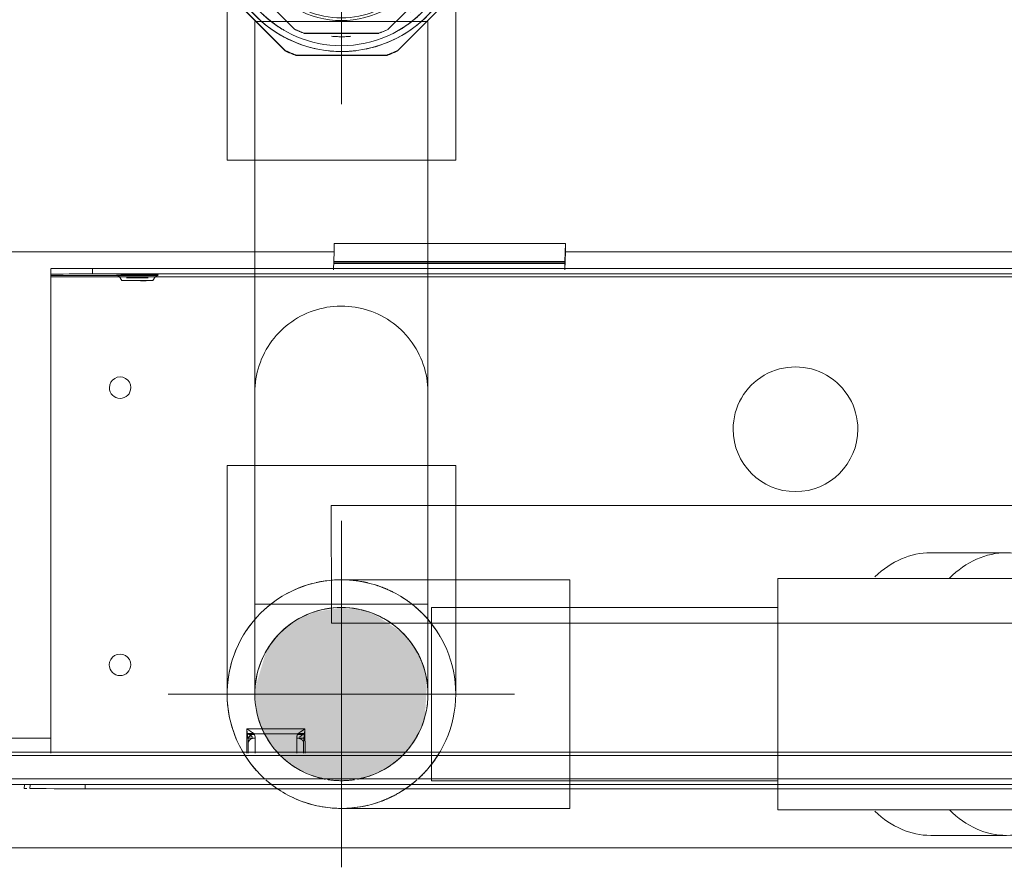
# Model space of a CAD drawing. Header units: millimetres. Extents: x -121 to 87583, y 4737 to 43333.
# Tile 5 of 61: x 41362 to 41504, y 35783 to 35905. Entities that reach past the tile are written whole.
import ezdxf

# ---------------------------------------------------------------- set-up
doc = ezdxf.new("R2010")
doc.units = ezdxf.units.MM
doc.linetypes.add('ADSK_Осевая', pattern=[700, 500, -100, 0, -100])
doc.linetypes.add('ADSK_Скрыто', pattern=[300, 150, -150])
for name, color, linetype, lineweight in [('A-DETL-____-HDLN', 90, 'ADSK_Скрыто', 9), ('G-XREF-____-OTLN', 8, 'Continuous', 9), ('I-FURN-____-MCUT', 30, 'Continuous', 9), ('I-FURN-____-OTLN', 30, 'Continuous', 20), ('P-PIPE-____-CNTR', 3, 'ADSK_Осевая', 20), ('P-PIPE-____-OTLN', 3, 'Continuous', 20)]:
    doc.layers.add(name, color=color, linetype=linetype, lineweight=lineweight)

# ---------------------------------------------------------------- blocks, each defined once
blk = doc.blocks.new('Прямая форма - 83 new-608948-В_Этаж 01_Водопровод')
at = {"layer": 'I-FURN-____-MCUT', "color": 133}
blk.add_line((10, -10), (3200, -10), dxfattribs=at)
blk = doc.blocks.new('Прямая форма - FU - 053-608949-В_Этаж 01_Водопровод')
blk.add_blockref('Прямая форма - 83 new-608948-В_Этаж 01_Водопровод', (0, 0))
blk = doc.blocks.new('83 new_ifc_RVT-1-В_Этаж 01_Водопровод')
at = {"layer": 'I-FURN-____-OTLN', "color": 9, "lineweight": 20, "rotation": 180}
blk.add_blockref('Прямая форма - FU - 053-608949-В_Этаж 01_Водопровод', (24410.28, 35775.83), dxfattribs=at)
blk = doc.blocks.new('City Class FR - City Class F_iam-1558930-В_Этаж 01_Водопровод')
at = {"layer": 'A-DETL-____-HDLN'}
for p, q in [((49.41, 36.99), (45.65, 36.98)), ((38.4, 33.1), (56.59, 33.14)), ((56.59, 33.14), (38.4, 33.1)), ((38.75, 33.6), (56.32, 33.63)), ((52.79, 33.26), (52.8, 29.77)), ((52.99, 33.26), (52.99, 31.8)), ((52.99, 33.26), (52.99, 31.8)), ((52.99, 31.8), (52.99, 33.26)), ((53.99, 31.09), (53.99, 33.26)), ((52.79, 31.09), (53.99, 31.09)), ((53.83, 30.44), (52.8, 30.44)), ((53.61, 30.95), (53.13, 30.58)), ((53.13, 30.58), (53.87, 30.58)), ((58.53, 30.49), (53.83, 30.48)), ((52.8, 29.77), (58.83, 29.79)), ((40.6, 14.49), (49.03, 14.51)), ((49.03, 14.51), (49.03, 12.48))]:
    blk.add_line(p, q, dxfattribs=at)
for start_param, end_param in [(3.150557, 3.490411), (2.792279, 3.138605), (5.933871, 6.274221), (0.002988, 0.348818)]:
    blk.add_ellipse((77.14, -35.28), major_axis=(1.55, 0), ratio=0.005175, start_param=start_param, end_param=end_param, dxfattribs=at)
for points in [[(52.99, 31.8), (52.99, 31.7), (52.99, 31.49), (52.98, 31.29), (52.97, 31.19)], [(52.99, 31.8), (52.99, 31.71), (53.05, 31.52), (53.27, 31.29), (53.6, 31.13), (53.86, 31.09), (53.99, 31.09)], [(52.97, 31.19), (52.96, 31.08), (52.93, 30.87), (52.89, 30.51), (52.84, 30.14), (52.81, 29.9), (52.8, 29.77)], [(52.8, 30.44), (52.85, 30.46), (52.97, 30.52), (53.08, 30.56), (53.13, 30.58)], [(52.8, 29.77), (52.89, 29.84), (53.08, 29.96), (53.36, 30.14), (53.62, 30.32), (53.77, 30.43), (53.83, 30.48)], [(53.83, 30.48), (53.88, 30.58), (53.97, 30.78), (53.99, 30.99), (53.99, 31.09)]]:
    blk.add_open_spline(points, degree=3, dxfattribs=at)
at = {"layer": 'G-XREF-____-OTLN'}
for p, q in [((-120.49, 38.03), (84.51, 38.48)), ((84.51, 38.48), (84.51, 37.86)), ((92.5, 38.45), (92.48, 37.92)), ((93.3, 38.46), (93.28, 37.92)), ((174.35, 38.06), (-210.65, 37.22)), ((45.6, 36.98), (-81.03, 36.7)), ((174.35, 37.26), (49.46, 36.99)), ((-74.11, 33.35), (38.7, 33.6)), ((-73.85, 32.85), (38.35, 33.1)), ((38.35, 33.1), (-73.85, 32.85)), ((56.37, 33.63), (178.36, 33.9)), ((56.64, 33.14), (178.37, 33.4)), ((178.37, 33.4), (56.64, 33.14)), ((59.99, 33.28), (59.99, 31.11)), ((60.99, 31.82), (60.99, 33.28)), ((60.99, 31.82), (60.99, 33.28)), ((61.2, 29.79), (61.19, 33.28)), ((89.64, -35.4), (89.49, 33.34)), ((89.49, 31.17), (139.53, 31.28)), ((60.16, 30.49), (58.58, 30.49)), ((59.99, 31.11), (61.19, 31.11)), ((60.12, 30.6), (60.86, 30.6)), ((61.2, 30.46), (60.16, 30.46)), ((60.86, 30.6), (60.38, 30.96)), ((58.88, 29.79), (61.2, 29.79)), ((-75.89, 14.24), (40.55, 14.49)), ((49.03, 12.43), (49.07, -2.49)), ((49.07, -2.49), (-84.93, -2.78)), ((-125.36, -35.87), (89.64, -35.4)), ((74.89, -34.88), (74.58, -35.43)), ((79.7, -35.42), (79.38, -34.87)), ((83.63, -35.82), (-119.37, -36.26)), ((83.63, -36.62), (-119.37, -37.06)), ((15.44, -36.56), (15.32, -39.15)), ((15.44, -37.76), (15.44, -36.76)), ((48.72, -39.07), (48.84, -36.49)), ((74.14, -35.64), (89.64, -35.6)), ((83.63, -35.82), (83.63, -36.62)), ((89.64, -35.6), (89.63, -35.77)), ((89.63, -36.57), (89.63, -35.77)), ((15.44, -37.76), (15.33, -40.35)), ((48.79, -37.59), (15.39, -37.66)), ((48.8, -37.42), (15.4, -37.49)), ((48.79, -37.69), (15.44, -37.76)), ((-51.28, -39.29), (15.32, -39.15)), ((15.32, -39.15), (15.33, -40.35)), ((48.72, -39.07), (157.91, -38.84)), ((48.73, -40.27), (48.72, -39.07)), ((15.33, -40.35), (48.73, -40.27))]:
    blk.add_line(p, q, dxfattribs=at)
at = {"layer": 'G-XREF-____-OTLN', "flags": 128}
for points in [[(74.58, -35.43), (74.21, -35.68), (74.19, -35.68)], [(79.7, -35.42), (80.07, -35.66), (80.09, -35.67)]]:
    blk.add_lwpolyline(points, dxfattribs=at)
at = {"layer": 'G-XREF-____-OTLN'}
for centre, major_axis, ratio, start_param, end_param in [((84.5, 38.43), (8, 0.02), 0.005175, 0, 1.570548), ((84.5, 38.43), (8.84, 0.02), 0.005175, 0.090412, 0.298938), ((59.99, 31.82), (1, 0.002), 0.710757, 4.712036, 6.282833), ((79.52, 20.58), (-1.55, 0.07), 0.999987, 3.189473, 6.331065), ((79.52, 20.58), (-1.55, 0.07), 0.999987, 0.04788, 3.189473), ((-17.91, -13.63), (-8.99, 0.41), 0.999987, 3.189473, 6.331065), ((-17.91, -13.63), (-8.99, 0.41), 0.999987, 0.04788, 3.189473), ((79.6, -19.42), (-1.55, 0.07), 0.999987, 3.189473, 6.331065), ((79.6, -19.42), (-1.55, 0.07), 0.999987, 0.04788, 3.189473), ((77.14, -35.43), (2.56, 0.01), 0.005175, 1.570548, 3.138605), ((77.14, -35.43), (2.56, 0.01), 0.005175, 3.141345, 4.712141), ((77.14, -34.88), (2.24, 0), 0.005175, 0.002988, 3.138605), ((77.14, -34.88), (2.24, 0), 0.005175, 3.150557, 6.274221), ((77.14, -35.28), (1.55, 0), 0.005175, 3.150557, 6.274221), ((77.14, -35.28), (1.55, 0), 0.005175, 0.002988, 3.138605), ((77.14, -35.43), (2.56, 0.01), 0.005175, 0.002988, 1.570548), ((77.14, -35.43), (2.56, 0.01), 0.005175, 4.712141, 6.282937), ((89.64, -35.4), (0, 0.2), 0.000248, 3.932166, 4.717564), ((77.14, -35.68), (2.99, 0.01), 0.005175, 3.141345, 4.712141), ((77.14, -35.68), (2.99, 0.01), 0.005175, 1.570548, 2.355947), ((77.14, -35.68), (2.99, 0.01), 0.005175, 4.712141, 7.853734), ((83.63, -35.79), (6, 0.01), 0.005175, 4.712141, 6.282937), ((83.63, -36.59), (6, 0.01), 0.005175, 4.712141, 6.282937)]:
    blk.add_ellipse(centre, major_axis=major_axis, ratio=ratio, start_param=start_param, end_param=end_param, dxfattribs=at)
for points in [[(61.02, 31.2), (61.01, 31.3), (61, 31.51), (60.99, 31.72), (60.99, 31.82)], [(59.99, 31.11), (59.99, 31), (60.02, 30.79), (60.11, 30.59), (60.16, 30.49)], [(60.16, 30.49), (60.23, 30.44), (60.37, 30.33), (60.63, 30.16), (60.91, 29.98), (61.1, 29.85), (61.2, 29.79)], [(60.86, 30.6), (60.91, 30.58), (61.03, 30.53), (61.14, 30.48), (61.2, 30.46)], [(61.2, 29.79), (61.18, 29.91), (61.15, 30.16), (61.1, 30.53), (61.06, 30.88), (61.03, 31.1), (61.02, 31.2)]]:
    blk.add_open_spline(points, degree=3, dxfattribs=at)
blk.add_open_spline([(61.02, 31.2), (61, 31.14), (60.93, 31.02), (60.73, 30.79), (60.46, 30.6), (60.24, 30.52), (60.16, 30.49)], degree=3, knots=[0, 0, 0, 0, 0.2, 0.4, 0.8, 1, 1, 1, 1], dxfattribs=at)
blk = doc.blocks.new('City Class FR - City Class 25 FR-1559149-В_Этаж 01_Водопровод')
blk.add_blockref('City Class FR - City Class F_iam-1558930-В_Этаж 01_Водопровод', (0, 0))
blk = doc.blocks.new('ADSK_Полипропилен_Муфта с накидной гайкой - 25 х 3_4_-V64-В_Этаж 01_Водопровод')
at = {"layer": 'A-DETL-____-HDLN', "color": 140}
for p, q in [((21374.54, 35935.62), (21365.28, 35926.4)), ((21389.18, 35936.24), (21376.11, 35936.27)), ((21399.98, 35926.33), (21390.75, 35935.59)), ((21375.88, 35932.88), (21368.19, 35925.23)), ((21388.07, 35933.41), (21377.23, 35933.43)), ((21397.07, 35925.16), (21389.42, 35932.85)), ((21364.62, 35924.83), (21364.59, 35911.76)), ((21400.61, 35918.49), (21400.62, 35924.75)), ((21367.63, 35923.88), (21367.6, 35913.03)), ((21397.62, 35920.79), (21397.63, 35923.81)), ((21397.6, 35912.97), (21397.62, 35920.66)), ((21365.13, 35919.11), (21365.13, 35919.1)), ((21372.62, 35918.83), (21372.62, 35918.78)), ((21400.59, 35911.68), (21400.61, 35918.37)), ((21392.6, 35917.82), (21392.6, 35917.88)), ((21400.09, 35917.42), (21400.09, 35917.43)), ((21368.16, 35911.68), (21375.81, 35904)), ((21389.36, 35903.97), (21397.04, 35911.62)), ((21365.24, 35910.19), (21374.46, 35900.93)), ((21365.24, 35910.12), (21365.24, 35910.19)), ((21374.46, 35900.85), (21365.24, 35910.12)), ((21390.68, 35900.89), (21399.94, 35910.11)), ((21377.16, 35903.44), (21388.01, 35903.41)), ((21388, 35903.36), (21377.16, 35903.38)), ((21374.46, 35900.93), (21374.46, 35900.85)), ((21376.03, 35900.27), (21389.11, 35900.24)), ((21376.03, 35900.2), (21376.03, 35900.27)), ((21389.1, 35900.17), (21376.03, 35900.2)), ((21389.11, 35900.24), (21389.1, 35900.17))]:
    blk.add_line(p, q, dxfattribs=at)
for centre, major_axis, start_param, end_param in [((21382.61, 35918.27), (-17.48, 0.84), 3.536366, 6.328893), ((21382.61, 35918.26), (-17.48, 0.84), 4.969715, 5.594306), ((21382.61, 35918.26), (-19.13, 0.92), 5.106415, 5.195175), ((21382.61, 35918.26), (-17.48, 0.84), 4.645964, 4.870346), ((21382.61, 35918.26), (-17.48, 0.84), 3.922199, 4.546479), ((21382.61, 35918.26), (-19.13, 0.92), 4.321017, 4.409777), ((21382.62, 35918.42), (-13.18, 0.63), 4.115944, 5.40437), ((21382.62, 35918.42), (-15.93, 0.76), 5.104974, 5.196617), ((21382.61, 35918.3), (-15.38, 0.74), 4.709626, 4.806566), ((21382.62, 35918.42), (-15.93, 0.76), 4.319575, 4.411219), ((21382.61, 35918.37), (-13.18, 0.63), 4.496297, 5.019896), ((21382.61, 35918.3), (-15.38, 0.74), 5.488136, 5.598853), ((21382.61, 35918.3), (-15.38, 0.74), 3.918709, 4.026687), ((21382.61, 35918.26), (-17.48, 0.84), 5.69075, 5.920038), ((21382.62, 35918.42), (-13.18, 0.63), 5.416518, 6.328892), ((21382.62, 35918.42), (-13.18, 0.63), 3.710899, 4.104146), ((21382.61, 35918.26), (-17.48, 0.84), 3.596636, 3.825202), ((21382.61, 35918.26), (-19.13, 0.92), 5.891813, 5.980573), ((21382.61, 35918.26), (-19.13, 0.92), 3.535619, 3.624379), ((21382.62, 35918.42), (-15.93, 0.76), 5.890372, 5.982015), ((21382.62, 35918.42), (-13.18, 0.63), 3.532922, 3.710899), ((21382.62, 35918.42), (-15.93, 0.76), 3.534177, 3.625821), ((21382.61, 35918.27), (-17.48, 0.84), 3.23081, 3.536366), ((21382.61, 35918.26), (-17.48, 0.84), 6.014774, 6.328892), ((21382.62, 35918.42), (-13.18, 0.63), 3.449099, 3.517902), ((21382.61, 35918.26), (-17.48, 0.84), 3.449099, 3.501272), ((21382.61, 35918.26), (-17.48, 0.84), 3.229476, 3.449099), ((21382.62, 35918.42), (-13.18, 0.63), 3.1873, 3.449099), ((21382.61, 35918.27), (-17.48, 0.84), 0.045707, 3.1873), ((21382.61, 35918.26), (-17.48, 0.84), 0.045707, 0.360777), ((21382.61, 35918.3), (-15.38, 0.74), 6.258274, 6.328892), ((21382.61, 35918.3), (-15.38, 0.74), 0.045707, 0.116326), ((21382.62, 35918.42), (-13.18, 0.63), 0.045707, 3.1873), ((21382.61, 35918.3), (-15.38, 0.74), 3.1873, 3.255981), ((21382.61, 35918.27), (-17.48, 0.84), 3.1873, 3.222395), ((21382.61, 35918.26), (-17.48, 0.84), 3.1873, 3.221453), ((21382.61, 35918.3), (-15.38, 0.74), 3.118619, 3.1873), ((21382.61, 35918.26), (-17.48, 0.84), 2.872376, 3.1873), ((21382.62, 35918.42), (-15.93, 0.76), 0.392585, 0.484228), ((21382.62, 35918.42), (-15.93, 0.76), 2.748779, 2.840422), ((21382.61, 35918.26), (-19.13, 0.92), 0.394026, 0.482786), ((21382.6, 35918.19), (-19.13, 0.92), 0.394026, 0.482786), ((21382.61, 35918.26), (-17.48, 0.84), 0.450014, 0.688389), ((21382.61, 35918.26), (-17.48, 0.84), 2.544852, 2.782508), ((21382.61, 35918.26), (-19.13, 0.92), 2.750221, 2.838981), ((21382.61, 35918.3), (-15.38, 0.74), 0.745794, 0.916416), ((21382.61, 35918.3), (-15.38, 0.74), 2.317961, 2.485843), ((21382.61, 35918.26), (-17.48, 0.84), 0.776093, 1.400333), ((21382.61, 35918.26), (-17.48, 0.84), 1.822968, 2.456663), ((21382.62, 35918.42), (-15.93, 0.76), 1.177983, 1.269626), ((21382.61, 35918.3), (-15.38, 0.74), 1.525674, 1.707333), ((21382.62, 35918.42), (-15.93, 0.76), 1.963381, 2.055024), ((21382.61, 35918.26), (-19.13, 0.92), 1.179424, 1.268184), ((21382.6, 35918.19), (-19.13, 0.92), 1.179424, 1.268184), ((21382.61, 35918.26), (-17.48, 0.84), 1.495159, 1.73772), ((21382.6, 35918.19), (-19.13, 0.92), 1.964823, 2.053583), ((21382.61, 35918.26), (-19.13, 0.92), 1.964823, 2.053583)]:
    blk.add_ellipse(centre, major_axis=major_axis, ratio=0.999987, start_param=start_param, end_param=end_param, dxfattribs=at)
blk = doc.blocks.new('ADSK_Полипропилен_Отвод - Универсальный-V66-В_Этаж 01_Водопровод')
at = {"layer": 'A-DETL-____-HDLN', "color": 140}
for p, q in [((21399.02, 35919.78), (21399.02, 35919.71)), ((21399.03, 35919.58), (21399.07, 35919.12)), ((21399.07, 35919.12), (21399.1, 35918.46)), ((21366.1, 35918.11), (21366.1, 35885.11)), ((21395.1, 35918.11), (21370.1, 35918.11)), ((21399.1, 35885.11), (21399.1, 35918.11)), ((21366.1, 35885.11), (21382.6, 35885.11)), ((21382.6, 35885.11), (21399.1, 35885.11))]:
    blk.add_line(p, q, dxfattribs=at)
at = {"layer": 'A-DETL-____-HDLN', "color": 140, "flags": 128}
for points in [[(21374.82, 35932.66), (21375.41, 35932.96), (21376.01, 35933.23), (21376.62, 35933.48), (21377.24, 35933.71), (21377.87, 35933.91), (21378.51, 35934.09), (21379.15, 35934.24), (21379.8, 35934.37), (21380.45, 35934.47), (21381.1, 35934.54), (21381.76, 35934.58), (21382.42, 35934.61), (21383.08, 35934.6), (21383.74, 35934.57), (21384.4, 35934.51), (21385.05, 35934.42), (21385.7, 35934.31), (21386.35, 35934.17), (21386.99, 35934.01), (21387.62, 35933.82), (21388.25, 35933.61), (21388.86, 35933.37), (21389.47, 35933.11), (21390.06, 35932.82), (21390.64, 35932.51)], [(21371.59, 35930.39), (21372.09, 35930.82), (21372.6, 35931.23), (21373.14, 35931.62), (21373.69, 35931.99)], [(21391.77, 35931.82), (21392.31, 35931.45), (21392.84, 35931.05), (21393.35, 35930.63), (21393.84, 35930.19)], [(21368.62, 35926.87), (21368.98, 35927.42), (21369.37, 35927.96), (21369.77, 35928.48), (21370.2, 35928.99)], [(21394.77, 35929.25), (21395.2, 35928.76), (21395.62, 35928.24), (21396.01, 35927.71), (21396.39, 35927.17)], [(21366.1, 35918.11), (21366.11, 35918.77), (21366.15, 35919.42), (21366.22, 35920.08), (21366.31, 35920.73), (21366.43, 35921.38), (21366.57, 35922.03), (21366.74, 35922.67), (21366.94, 35923.3), (21367.16, 35923.92), (21367.4, 35924.53), (21367.67, 35925.13), (21367.97, 35925.73)], [(21397.07, 35926.04), (21397.37, 35925.45), (21397.66, 35924.86), (21397.91, 35924.25), (21398.15, 35923.63), (21398.36, 35923.01), (21398.54, 35922.37), (21398.7, 35921.73), (21398.83, 35921.09), (21398.94, 35920.43), (21399.02, 35919.78)]]:
    blk.add_lwpolyline(points, dxfattribs=at)
at = {"layer": 'A-DETL-____-HDLN', "color": 140}
for radius, start, end in [(16.5, 90, 270), (16.5, 6.0321, 90), (12.5, 0, 180), (16.5, 270, 5.5435), (12.5, 180, 0)]:
    blk.add_arc((21382.6, 35918.11), radius, start, end, dxfattribs=at)
for points, knots in [([(21366.1, 35918.11), (21366.1, 35917.05), (21366.22, 35915.77), (21366.5, 35914.5), (21366.55, 35914.28)], [0, 0, 0, 0, 0.1428571, 0.1728995, 0.1728995, 0.1728995, 0.1728995]), ([(21398.65, 35914.28), (21398.7, 35914.5), (21398.98, 35915.77), (21399.1, 35917.05), (21399.1, 35918.11)], [0.8271005, 0.8271005, 0.8271005, 0.8271005, 0.8571429, 1, 1, 1, 1]), ([(21366.86, 35913.16), (21367, 35912.71), (21367.32, 35911.84), (21367.71, 35910.98), (21367.93, 35910.56)], [0.2241306, 0.2241306, 0.2241306, 0.2241306, 0.2857143, 0.3457544, 0.3457544, 0.3457544, 0.3457544]), ([(21397.27, 35910.56), (21397.49, 35910.98), (21397.89, 35911.84), (21398.2, 35912.71), (21398.34, 35913.16)], [0.6542456, 0.6542456, 0.6542456, 0.6542456, 0.7142857, 0.7758694, 0.7758694, 0.7758694, 0.7758694]), ([(21368.55, 35909.46), (21368.67, 35909.26), (21368.96, 35908.82), (21369.44, 35908.15), (21369.99, 35907.45), (21370.59, 35906.78), (21371.24, 35906.13), (21371.94, 35905.5), (21372.68, 35904.91), (21373.48, 35904.34), (21374.05, 35903.99), (21374.34, 35903.83)], [0.3992223, 0.3992223, 0.3992223, 0.3992223, 0.4285714, 0.4642857, 0.5, 0.5357143, 0.5714286, 0.6071429, 0.6428571, 0.6785714, 0.7142857, 0.7142857, 0.7142857, 0.7142857]), ([(21390.87, 35903.83), (21391.16, 35903.99), (21391.72, 35904.34), (21392.52, 35904.91), (21393.26, 35905.5), (21393.96, 35906.13), (21394.61, 35906.78), (21395.41, 35907.68), (21395.94, 35908.38), (21396.27, 35908.86)], [0.2857143, 0.2857143, 0.2857143, 0.2857143, 0.3214286, 0.3571429, 0.3928571, 0.4285714, 0.4642857, 0.5, 0.5714286, 0.5714286, 0.5714286, 0.5714286])]:
    blk.add_open_spline(points, degree=3, knots=knots, dxfattribs=at)
blk = doc.blocks.new('ADSK_Полипропилен_Отвод - Универсальный-V2-В_Этаж 01_Водопровод')
at = {"layer": 'A-DETL-____-HDLN', "color": 140}
for p, q in [((21366.1, 35841.03), (21366.1, 35808.03)), ((21382.6, 35841.03), (21366.1, 35841.03)), ((21399.1, 35841.03), (21382.6, 35841.03)), ((21399.1, 35835.31), (21399.1, 35841.03)), ((21399.1, 35808.03), (21399.1, 35818.21))]:
    blk.add_line(p, q, dxfattribs=at)
at = {"layer": 'P-PIPE-____-OTLN', "color": 150}
blk.add_line((21399.1, 35818.26), (21399.1, 35835.26), dxfattribs=at)
blk = doc.blocks.new('ADSK_Полипропилен_Обвод - Обвод длинный под сварку-V67-В_Этаж 01_Водопровод')
at = {"layer": 'A-DETL-____-HDLN', "color": 140}
for p, q in [((21395.01, 35806.53), (21394.94, 35806.04)), ((21371.14, 35803.04), (21370.95, 35803.5)), ((21392.63, 35800.56), (21392.32, 35800.17)), ((21375.14, 35798), (21374.74, 35798.31)), ((21387.59, 35796.57), (21387.13, 35796.38)), ((21381.1, 35795.62), (21380.61, 35795.69))]:
    blk.add_line(p, q, dxfattribs=at)
at = {"layer": 'A-DETL-____-HDLN', "color": 140, "flags": 128}
for points in [[(21370.1, 35851.53), (21370.11, 35852.03), (21370.14, 35852.53), (21370.19, 35853.03), (21370.26, 35853.52), (21370.35, 35854.01), (21370.46, 35854.5), (21370.59, 35854.98), (21370.74, 35855.46), (21370.9, 35855.93), (21371.09, 35856.4), (21371.29, 35856.85), (21371.51, 35857.3), (21371.75, 35857.74), (21372.01, 35858.17), (21372.28, 35858.59), (21372.57, 35858.99), (21372.88, 35859.39), (21373.2, 35859.77), (21373.54, 35860.14), (21373.89, 35860.5), (21374.26, 35860.84), (21374.64, 35861.16), (21375.03, 35861.47), (21375.43, 35861.77), (21375.85, 35862.05), (21376.27, 35862.31), (21376.71, 35862.55), (21377.15, 35862.78), (21377.61, 35862.99), (21378.07, 35863.18), (21378.54, 35863.35), (21379.02, 35863.5), (21379.5, 35863.64), (21379.99, 35863.75), (21380.48, 35863.85), (21380.97, 35863.92), (21381.47, 35863.98), (21381.97, 35864.01), (21382.47, 35864.03), (21382.6, 35864.03)], [(21382.6, 35864.03), (21383.1, 35864.02), (21383.6, 35863.99), (21384.1, 35863.94), (21384.59, 35863.87), (21385.08, 35863.78), (21385.57, 35863.67), (21386.06, 35863.54), (21386.53, 35863.39), (21387, 35863.23), (21387.47, 35863.04), (21387.93, 35862.84), (21388.37, 35862.62), (21388.81, 35862.38), (21389.24, 35862.12), (21389.66, 35861.85), (21390.07, 35861.55), (21390.46, 35861.25), (21390.84, 35860.93), (21391.21, 35860.59), (21391.57, 35860.24), (21391.91, 35859.87), (21392.24, 35859.49), (21392.55, 35859.1), (21392.84, 35858.7), (21393.12, 35858.28), (21393.38, 35857.86), (21393.63, 35857.42), (21393.85, 35856.97), (21394.06, 35856.52), (21394.25, 35856.06), (21394.42, 35855.59), (21394.58, 35855.11), (21394.71, 35854.63), (21394.82, 35854.14), (21394.92, 35853.65), (21394.99, 35853.16), (21395.05, 35852.66), (21395.08, 35852.16), (21395.1, 35851.66), (21395.1, 35851.53)], [(21370.1, 35851.53), (21370.1, 35851.49), (21370.1, 35851.43)], [(21370.1, 35829.78), (21370.1, 35831.26), (21370.1, 35832.71), (21370.1, 35834.11), (21370.1, 35835.48), (21370.1, 35836.8), (21370.1, 35838.08), (21370.1, 35839.31), (21370.1, 35840.49), (21370.1, 35841.61), (21370.1, 35842.69), (21370.1, 35843.71), (21370.1, 35844.67), (21370.1, 35845.58), (21370.1, 35846.42), (21370.1, 35847.21), (21370.1, 35847.93), (21370.1, 35848.59), (21370.1, 35849.18), (21370.1, 35849.71), (21370.1, 35850.17), (21370.1, 35850.57), (21370.1, 35850.9), (21370.1, 35851.16), (21370.1, 35851.35), (21370.1, 35851.47), (21370.1, 35851.53), (21370.1, 35851.53)], [(21395.1, 35851.53), (21395.1, 35851.49), (21395.1, 35851.39), (21395.1, 35851.22), (21395.1, 35850.98), (21395.1, 35850.67), (21395.1, 35850.29), (21395.1, 35849.85), (21395.1, 35849.34), (21395.1, 35848.76), (21395.1, 35848.12), (21395.1, 35847.41), (21395.1, 35846.65), (21395.1, 35845.82), (21395.1, 35844.93), (21395.1, 35843.98), (21395.1, 35842.98), (21395.1, 35841.92), (21395.1, 35840.81), (21395.1, 35839.64), (21395.1, 35838.43), (21395.1, 35837.16), (21395.1, 35835.85), (21395.1, 35835.31)], [(21395.1, 35851.43), (21395.1, 35851.51), (21395.1, 35851.53)], [(21370.1, 35851.43), (21370.1, 35851.28), (21370.1, 35851.05), (21370.1, 35850.77), (21370.1, 35850.41), (21370.1, 35849.98), (21370.1, 35849.49), (21370.1, 35848.94), (21370.1, 35848.31), (21370.1, 35847.63), (21370.1, 35846.88), (21370.1, 35846.07), (21370.1, 35845.2), (21370.1, 35844.27), (21370.1, 35843.28), (21370.1, 35842.24), (21370.1, 35841.14), (21370.1, 35839.99), (21370.1, 35838.79), (21370.1, 35837.54), (21370.1, 35836.24), (21370.1, 35834.9), (21370.1, 35833.52), (21370.1, 35832.09), (21370.1, 35830.63), (21370.1, 35829.78)], [(21395.1, 35835.31), (21395.1, 35835.48), (21395.1, 35836.8), (21395.1, 35838.08), (21395.1, 35839.31), (21395.1, 35840.49), (21395.1, 35841.61), (21395.1, 35842.69), (21395.1, 35843.71), (21395.1, 35844.67), (21395.1, 35845.58), (21395.1, 35846.42), (21395.1, 35847.21), (21395.1, 35847.93), (21395.1, 35848.59), (21395.1, 35849.18), (21395.1, 35849.71), (21395.1, 35850.17), (21395.1, 35850.57), (21395.1, 35850.9), (21395.1, 35851.16), (21395.1, 35851.35), (21395.1, 35851.43)], [(21370.1, 35808.89), (21370.1, 35809.27), (21370.1, 35809.71), (21370.1, 35810.22), (21370.1, 35810.8), (21370.1, 35811.44), (21370.1, 35812.14), (21370.1, 35812.91), (21370.1, 35813.74), (21370.1, 35814.63), (21370.1, 35815.57), (21370.1, 35816.58), (21370.1, 35817.64), (21370.1, 35818.75), (21370.1, 35819.92), (21370.1, 35821.13), (21370.1, 35822.4), (21370.1, 35823.7), (21370.1, 35825.06), (21370.1, 35826.45), (21370.1, 35827.89), (21370.1, 35829.36), (21370.1, 35829.78)], [(21370.1, 35829.41), (21370.1, 35828.3), (21370.1, 35826.85), (21370.1, 35825.44), (21370.1, 35824.08), (21370.1, 35822.76), (21370.1, 35821.48), (21370.1, 35820.25), (21370.1, 35819.07), (21370.1, 35817.94), (21370.1, 35816.87), (21370.1, 35815.85), (21370.1, 35814.89), (21370.1, 35813.98), (21370.1, 35813.14), (21370.1, 35812.35), (21370.1, 35811.63), (21370.1, 35810.97), (21370.1, 35810.38), (21370.1, 35809.85), (21370.1, 35809.38), (21370.1, 35808.99)], [(21395.1, 35808.89), (21395.1, 35809.27), (21395.1, 35809.71), (21395.1, 35810.22), (21395.1, 35810.8), (21395.1, 35811.44), (21395.1, 35812.14), (21395.1, 35812.91), (21395.1, 35813.74), (21395.1, 35814.63), (21395.1, 35815.57), (21395.1, 35816.58), (21395.1, 35817.64), (21395.1, 35818.75), (21395.1, 35819.92), (21395.1, 35820.98)], [(21395.1, 35820.98), (21395.1, 35820.25), (21395.1, 35819.07), (21395.1, 35817.94), (21395.1, 35816.87), (21395.1, 35815.85), (21395.1, 35814.89), (21395.1, 35813.98), (21395.1, 35813.14), (21395.1, 35812.35), (21395.1, 35811.63), (21395.1, 35810.97), (21395.1, 35810.38), (21395.1, 35809.85), (21395.1, 35809.38), (21395.1, 35808.99)]]:
    blk.add_lwpolyline(points, dxfattribs=at)
at = {"layer": 'A-DETL-____-HDLN', "color": 140}
for start, end in [(90, 259.3107), (280.6893, 90), (261.2819, 270), (270, 278.7181)]:
    blk.add_arc((21382.6, 35808.03), 12.5, start, end, dxfattribs=at)
blk = doc.blocks.new('VTp_786_0 Фильтр ППР - VTp_786_0-1643423-В_Этаж 01_Водопровод')
at = {"layer": 'A-DETL-____-HDLN', "color": 140}
for p, q in [((-41.5, 16.7), (-41.5, -16.7)), ((41.5, -10.28), (41.5, 13.73)), ((-41.5, -16.7), (-9.54, -16.7)), ((-9.66, -16.1), (-9.53, -16.1))]:
    blk.add_line(p, q, dxfattribs=at)
at = {"layer": 'P-PIPE-____-OTLN', "color": 150}
for p, q in [((19.42, 20.4), (8.46, 20.4)), ((41.5, 16.7), (-41.5, 16.7)), ((5.49, 16.1), (-9.66, 16.1)), ((41.5, 13.75), (41.5, 16.7)), ((41.5, -16.7), (41.5, -10.32)), ((-9.49, -16.1), (5.49, -16.1)), ((-9.49, -16.7), (41.5, -16.7)), ((8.46, -20.4), (19.42, -20.4))]:
    blk.add_line(p, q, dxfattribs=at)
for centre, start_param, end_param in [((8.46, 0), 0, 0.592374), ((8.46, 0), 5.673631, 6.283185), ((19.42, 0), 5.690533, 6.283185), ((8.46, 0), 2.548941, 3.141593), ((8.46, 0), 3.141593, 3.751147), ((19.42, 0), 3.141593, 3.733966)]:
    blk.add_ellipse(centre, major_axis=(0, 20.4), ratio=0.707107, start_param=start_param, end_param=end_param, dxfattribs=at)
blk = doc.blocks.new('ADSK_Полипропилен_Отвод - Универсальный-V7-В_Этаж 01_Водопровод')
at = {"layer": 'A-DETL-____-HDLN', "color": 140}
for p, q in [((21399.05, 35824.53), (21382.6, 35824.53)), ((21382.6, 35820.53), (21382.6, 35795.53)), ((21415.6, 35808.03), (21415.6, 35818.3)), ((21415.6, 35794.32), (21415.6, 35808.03)), ((21372.23, 35795.2), (21371.72, 35795.62)), ((21372.44, 35795.03), (21372.23, 35795.2)), ((21372.75, 35794.79), (21372.57, 35794.93)), ((21373.28, 35794.41), (21372.75, 35794.79)), ((21379.32, 35791.86), (21378.83, 35791.97))]:
    blk.add_line(p, q, dxfattribs=at)
at = {"layer": 'A-DETL-____-HDLN', "color": 140, "flags": 128}
for points in [[(21378.97, 35824.13), (21379.62, 35824.26), (21380.27, 35824.36), (21380.93, 35824.44), (21381.59, 35824.5), (21382.24, 35824.52)], [(21374.67, 35822.5), (21375.25, 35822.8), (21375.85, 35823.08), (21376.46, 35823.34), (21377.07, 35823.58), (21377.7, 35823.78), (21378.33, 35823.97)], [(21371.46, 35820.2), (21371.95, 35820.63), (21372.46, 35821.05), (21372.99, 35821.44), (21373.54, 35821.82)], [(21368.88, 35817.2), (21369.26, 35817.74), (21369.66, 35818.26), (21370.08, 35818.77), (21370.52, 35819.27)], [(21368.05, 35800.25), (21367.75, 35800.84), (21367.47, 35801.44), (21367.22, 35802.05), (21367, 35802.67), (21366.79, 35803.3), (21366.62, 35803.93), (21366.47, 35804.58), (21366.34, 35805.22), (21366.24, 35805.88), (21366.17, 35806.53), (21366.12, 35807.19), (21366.1, 35807.85), (21366.11, 35808.51), (21366.14, 35809.17), (21366.2, 35809.83), (21366.28, 35810.48), (21366.4, 35811.13), (21366.53, 35811.78), (21366.7, 35812.42), (21366.88, 35813.05), (21367.1, 35813.67), (21367.33, 35814.29), (21367.6, 35814.9), (21367.88, 35815.49), (21368.19, 35816.07)], [(21370.31, 35797.02), (21369.88, 35797.52), (21369.47, 35798.03), (21369.08, 35798.57), (21368.72, 35799.11)]]:
    blk.add_lwpolyline(points, dxfattribs=at)
at = {"layer": 'A-DETL-____-HDLN', "color": 140}
for radius, start, end in [(16.5, 0, 180), (12.5, 90, 255), (12.5, 285, 90), (16.5, 180, 228.0274), (16.5, 311.9726, 0), (16.5, 228.5949, 232.6037), (16.5, 233.1713, 236.2112), (12.5, 255, 259.3107), (12.5, 261.2819, 270), (12.5, 270, 278.7181), (12.5, 280.6893, 285), (16.5, 303.7888, 306.8287), (16.5, 307.3963, 311.4051), (16.5, 291.2928, 300), (16.5, 247.9944, 270)]:
    blk.add_arc((21382.6, 35808.03), radius, start, end, dxfattribs=at)
for points, knots in [([(21386.43, 35824.08), (21386.21, 35824.13), (21384.94, 35824.41), (21383.65, 35824.53), (21382.6, 35824.53)], [0.8271005, 0.8271005, 0.8271005, 0.8271005, 0.8571429, 1, 1, 1, 1]), ([(21390.15, 35822.7), (21389.73, 35822.92), (21388.87, 35823.31), (21387.99, 35823.63), (21387.55, 35823.77)], [0.6542456, 0.6542456, 0.6542456, 0.6542456, 0.7142857, 0.7758694, 0.7758694, 0.7758694, 0.7758694]), ([(21394.57, 35819.38), (21394.36, 35819.61), (21393.92, 35820.04), (21393.03, 35820.84), (21392.13, 35821.52), (21391.45, 35821.96), (21391.25, 35822.08)], [0.4285714, 0.4285714, 0.4285714, 0.4285714, 0.4642857, 0.5, 0.5714286, 0.6007777, 0.6007777, 0.6007777, 0.6007777]), ([(21393.62, 35795.74), (21393.72, 35795.84), (21394.04, 35796.13), (21394.58, 35796.67), (21395.2, 35797.37), (21395.8, 35798.11), (21396.36, 35798.91), (21396.71, 35799.47), (21396.88, 35799.76)], [0.5194071, 0.5194071, 0.5194071, 0.5194071, 0.5357143, 0.5714286, 0.6071429, 0.6428571, 0.6785714, 0.7142857, 0.7142857, 0.7142857, 0.7142857]), ([(21392.67, 35794.96), (21392.86, 35795.11), (21393.14, 35795.33), (21393.42, 35795.57), (21393.5, 35795.64)], [0.46997035, 0.46997035, 0.46997035, 0.46997035, 0.5, 0.51327568, 0.51327568, 0.51327568, 0.51327568])]:
    blk.add_open_spline(points, degree=3, knots=knots, dxfattribs=at)
for points in [[(21396.88, 35816.29), (21396.71, 35816.58), (21396.36, 35817.15), (21395.8, 35817.95), (21395.2, 35818.69), (21394.79, 35819.16), (21394.57, 35819.38)], [(21391.85, 35794.36), (21392.09, 35794.52), (21392.32, 35794.69), (21392.56, 35794.87)], [(21389.63, 35793.1), (21389.81, 35793.18), (21389.98, 35793.27), (21390.15, 35793.35)], [(21388.37, 35792.57), (21388.54, 35792.63), (21388.71, 35792.7), (21388.88, 35792.77)]]:
    blk.add_open_spline(points, degree=3, dxfattribs=at)
at = {"layer": 'P-PIPE-____-OTLN', "color": 150}
for p, q in [((21415.6, 35824.53), (21399.1, 35824.53)), ((21415.6, 35818.34), (21415.6, 35824.53)), ((21373.84, 35794.05), (21373.28, 35794.41)), ((21415.6, 35791.53), (21415.6, 35794.29)), ((21382.6, 35791.53), (21415.6, 35791.53))]:
    blk.add_line(p, q, dxfattribs=at)
at = {"layer": 'P-PIPE-____-OTLN', "color": 150, "flags": 128}
for points in [[(21378.68, 35792), (21378.04, 35792.17), (21377.41, 35792.37), (21376.79, 35792.59), (21376.18, 35792.83), (21375.57, 35793.1), (21374.98, 35793.39)], [(21382.6, 35791.53), (21381.94, 35791.54), (21381.28, 35791.58), (21380.63, 35791.65), (21379.97, 35791.74), (21379.32, 35791.86)]]:
    blk.add_lwpolyline(points, dxfattribs=at)
at = {"layer": 'P-PIPE-____-OTLN', "color": 150}
for start, end in [(236.3839, 247.8216), (300, 303.6161), (270, 291.1201)]:
    blk.add_arc((21382.6, 35808.03), 16.5, start, end, dxfattribs=at)
for points in [[(21391.25, 35793.98), (21391.45, 35794.1), (21391.65, 35794.23), (21391.85, 35794.36)], [(21387.55, 35792.29), (21387.81, 35792.37), (21388.07, 35792.46), (21388.34, 35792.56)], [(21388.88, 35792.77), (21389.12, 35792.87), (21389.36, 35792.97), (21389.6, 35793.09)]]:
    blk.add_open_spline(points, degree=3, dxfattribs=at)
blk.add_open_spline([(21382.6, 35791.53), (21383.65, 35791.53), (21384.94, 35791.65), (21386.21, 35791.93), (21386.43, 35791.98)], degree=3, knots=[0, 0, 0, 0, 0.1428571, 0.1728995, 0.1728995, 0.1728995, 0.1728995], dxfattribs=at)

msp = doc.modelspace()

# ---------------------------------------------------------------- hatches: boundary and pattern name
at = {"layer": 'P-PIPE-____-OTLN'}
msp.add_hatch(color=256, dxfattribs=at).paths.add_polyline_path([(41408.73, 35795.53), (41411.96, 35795.95), (41414.98, 35797.2), (41417.62, 35799.27), (41419.55, 35801.78), (41420.8, 35804.79), (41421.06, 35809.31), (41420.8, 35811.26), (41419.55, 35814.28), (41417.57, 35816.87), (41413.76, 35819.36), (41411.96, 35820.1), (41408.73, 35820.53), (41404.96, 35819.88), (41402.48, 35818.85), (41399.89, 35816.87), (41397.9, 35814.28), (41396.4, 35809.31), (41396.23, 35808.03), (41396.65, 35804.79), (41397.9, 35801.78), (41399.89, 35799.19), (41402.48, 35797.2), (41405.49, 35795.95)])

# ---------------------------------------------------------------- linework, layer by layer
at = {"layer": 'A-DETL-____-HDLN', "color": 140}
for p, q in [((41396.23, 35905.11), (41396.23, 35821.03)), ((41421.23, 35905.11), (41396.23, 35905.11)), ((41421.23, 35835.31), (41421.23, 35905.11)), ((41396.23, 35821.03), (41421.23, 35821.03)), ((41425.18, 35820.53), (41421.73, 35820.53)), ((41421.73, 35820.53), (41421.73, 35795.53)), ((41471.72, 35795.53), (41471.72, 35818.29)), ((41421.73, 35795.53), (41471.72, 35795.53))]:
    msp.add_line(p, q, dxfattribs=at)
at = {"layer": 'P-PIPE-____-CNTR', "color": 150}
for p, q in [((41408.73, 35893.19), (41408.73, 35943.19)), ((41408.73, 35783.03), (41408.73, 35833.03)), ((41408.73, 35783.03), (41408.73, 35833.03)), ((41383.73, 35808.03), (41433.73, 35808.03)), ((41383.73, 35808.03), (41433.73, 35808.03))]:
    msp.add_line(p, q, dxfattribs=at)
at = {"layer": 'P-PIPE-____-OTLN', "color": 150}
for p, q in [((41421.23, 35821.03), (41421.23, 35835.26)), ((41471.72, 35820.53), (41425.23, 35820.53))]:
    msp.add_line(p, q, dxfattribs=at)

# ---------------------------------------------------------------- block references
at = {"lineweight": 9}
msp.add_blockref('83 new_ifc_RVT-1-В_Этаж 01_Водопровод', (20026.13, 0), dxfattribs=at)
at = {"layer": 'A-DETL-____-HDLN', "rotation": 179.8755786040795}
msp.add_blockref('City Class FR - City Class 25 FR-1559149-В_Этаж 01_Водопровод', (41456.34, 35832.66), dxfattribs=at)
at = {"layer": 'A-DETL-____-HDLN', "color": 140}
for name in ['ADSK_Полипропилен_Муфта с накидной гайкой - 25 х 3_4_-V64-В_Этаж 01_Водопровод', 'ADSK_Полипропилен_Отвод - Универсальный-V66-В_Этаж 01_Водопровод', 'ADSK_Полипропилен_Обвод - Обвод длинный под сварку-V67-В_Этаж 01_Водопровод', 'ADSK_Полипропилен_Отвод - Универсальный-V2-В_Этаж 01_Водопровод', 'ADSK_Полипропилен_Отвод - Универсальный-V7-В_Этаж 01_Водопровод']:
    msp.add_blockref(name, (20026.13, 0), dxfattribs=at)
at = {"layer": 'A-DETL-____-HDLN', "color": 140, "rotation": 180}
msp.add_blockref('VTp_786_0 Фильтр ППР - VTp_786_0-1643423-В_Этаж 01_Водопровод', (41513.22, 35808.03), dxfattribs=at)

doc.saveas('drawing.dxf')
